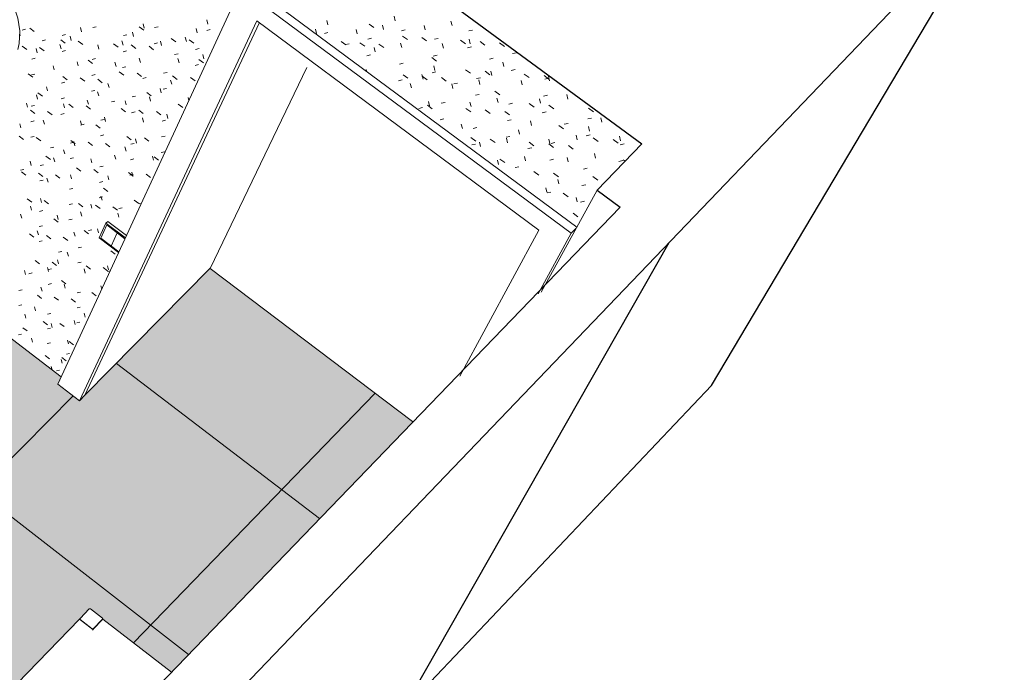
# Model space of a CAD drawing. Header units: centimetres. Extents: x -2274.6 to -2273.04, y 1316.35 to 1317.85.
# Tile 58 of 59: x -2273.38 to -2273.04, y 1317.1 to 1317.32. Entities that reach past the tile are written whole.
import ezdxf

# ---------------------------------------------------------------- set-up
doc = ezdxf.new("R2010")
doc.units = ezdxf.units.CM
for name, color, linetype, lineweight in [('Meble', 7, 'Continuous', 9), ('Oprawy oświetleniowe', 7, 'Continuous', 9), ('Osprzęt elektryczny', 7, 'Continuous', 9), ('Panel', 7, 'Continuous', 9), ('Rama_Szpros', 7, 'Continuous', 9), ('Stropy', 7, 'Continuous', 9), ('Wzór powierzchni', 7, 'Continuous', 9), ('Wzór powierzchni-1', 250, 'Continuous', 9), ('Wzór powierzchni-4', 10, 'Continuous', 9), ('Ściany', 7, 'Continuous', 9), ('Ściany-1', 250, 'Continuous', 25)]:
    doc.layers.add(name, color=color, linetype=linetype, lineweight=lineweight)
doc.layers.add('Wzór powierzchni-3', color=7, linetype='Continuous', lineweight=9, true_color=0xf1ebe7)

# ---------------------------------------------------------------- blocks, each defined once
blk = doc.blocks.new('FP_9-Aksono')
at = {"layer": 'Wzór powierzchni-3'}
h = blk.add_hatch(color=256, dxfattribs=at)
h.paths.add_polyline_path([(-2273.89378, 1316.58642), (-2273.89301, 1316.58725), (-2273.89341, 1316.58865), (-2273.89379, 1316.59034), (-2273.89417, 1316.5979), (-2273.89267, 1316.60572), (-2273.89053, 1316.6105), (-2273.88957, 1316.61266), (-2273.88815, 1316.61453), (-2273.88801, 1316.61524), (-2273.88502, 1316.62192), (-2273.88054, 1316.62772), (-2273.8748, 1316.63235), (-2273.86804, 1316.63559), (-2273.86468, 1316.63636), (-2273.86418, 1316.63682), (-2273.86409, 1316.63682), (-2273.86398, 1316.63701), (-2273.83077, 1316.67087), (-2273.8307, 1316.67089), (-2273.83064, 1316.67088), (-2273.83058, 1316.67089), (-2273.83059, 1316.67116), (-2273.82683, 1316.675), (-2273.82644, 1316.67501), (-2273.8222, 1316.67116), (-2273.82212, 1316.67095), (-2273.82212, 1316.67084), (-2273.82199, 1316.67092), (-2273.79547, 1316.64717), (-2273.78619, 1316.65674), (-2273.78457, 1316.66176), (-2273.78716, 1316.66272), (-2273.7949, 1316.66722), (-2273.80171, 1316.67294), (-2273.80736, 1316.67969), (-2273.80812, 1316.68103), (-2273.81007, 1316.68312), (-2273.81543, 1316.69106), (-2273.81937, 1316.69963), (-2273.8218, 1316.70861), (-2273.8219, 1316.70971), (-2273.82272, 1316.71004), (-2273.82299, 1316.71032), (-2273.82299, 1316.71041), (-2273.82218, 1316.71266), (-2273.82263, 1316.7181), (-2273.82192, 1316.72677), (-2273.81928, 1316.73668), (-2273.81548, 1316.7448), (-2273.81029, 1316.75212), (-2273.80386, 1316.75847), (-2273.79635, 1316.76366), (-2273.78798, 1316.76756), (-2273.77897, 1316.77008), (-2273.76956, 1316.77114), (-2273.75999, 1316.77072), (-2273.75053, 1316.76884), (-2273.74142, 1316.76553), (-2273.7329, 1316.76089), (-2273.72609, 1316.75569), (-2273.75617, 1316.79749), (-2273.75718, 1316.79932), (-2273.75788, 1316.80147), (-2273.75811, 1316.80316), (-2273.75788, 1316.80568), (-2273.75387, 1316.81708), (-2273.75364, 1316.81764), (-2273.75253, 1316.81923), (-2273.75153, 1316.82043), (-2273.74942, 1316.82197), (-2273.74333, 1316.82552), (-2273.74046, 1316.8334), (-2273.7398, 1316.83452), (-2273.73919, 1316.83533), (-2273.73805, 1316.83653), (-2273.73718, 1316.8373), (-2273.73515, 1316.83874), (-2273.7331, 1316.83994), (-2273.67568, 1316.87324), (-2273.66182, 1316.89553), (-2273.661, 1316.89664), (-2273.6603, 1316.89735), (-2273.65877, 1316.8988), (-2273.65747, 1316.89978), (-2273.65576, 1316.90094), (-2273.65406, 1316.90181), (-2273.65331, 1316.90212), (-2273.65216, 1316.90254), (-2273.64999, 1316.90295), (-2273.6488, 1316.90295), (-2273.64788, 1316.90289), (-2273.64596, 1316.90228), (-2273.64503, 1316.90196), (-2273.64342, 1316.90087), (-2273.64198, 1316.89929), (-2273.60224, 1316.84643), (-2273.57711, 1316.87235), (-2273.63716, 1316.92254), (-2273.6388, 1316.92161), (-2273.64178, 1316.9241), (-2273.64115, 1316.92587), (-2273.64437, 1316.92857), (-2273.60529, 1317.03809), (-2273.55202, 1317.09121), (-2273.45917, 1317.01676), (-2273.43427, 1317.04229), (-2273.43418, 1317.04219), (-2273.43421, 1317.04245), (-2273.43081, 1317.0459), (-2273.43075, 1317.04584), (-2273.43073, 1317.04584), (-2273.43075, 1317.04601), (-2273.39857, 1317.07898), (-2273.39851, 1317.07902), (-2273.39844, 1317.07907), (-2273.39836, 1317.07902), (-2273.39839, 1317.07925), (-2273.39503, 1317.08265), (-2273.39497, 1317.08259), (-2273.39495, 1317.0826), (-2273.39497, 1317.08276), (-2273.3632, 1317.11531), (-2273.36315, 1317.11535), (-2273.36308, 1317.11541), (-2273.36299, 1317.11535), (-2273.36302, 1317.11557), (-2273.35981, 1317.11887), (-2273.35945, 1317.11888), (-2273.35525, 1317.11557), (-2273.35517, 1317.11528), (-2273.35503, 1317.11533), (-2273.3313, 1317.0969), (-2273.2474, 1317.18387), (-2273.31785, 1317.23712), (-2273.36323, 1317.19114), (-2273.37073, 1317.19689), (-2273.36958, 1317.19938), (-2273.42652, 1317.24302), (-2273.42954, 1317.22014), (-2273.42979, 1317.21969), (-2273.43046, 1317.21684), (-2273.43283, 1317.21256), (-2273.43652, 1317.20888), (-2273.43951, 1317.20715), (-2273.44134, 1317.20614), (-2273.44669, 1317.2046), (-2273.4486, 1317.2043), (-2273.45307, 1317.20427), (-2273.45805, 1317.20506), (-2273.46003, 1317.2055), (-2273.46454, 1317.2074), (-2273.46954, 1317.2106), (-2273.47254, 1317.21336), (-2273.47395, 1317.215), (-2273.47497, 1317.21632), (-2273.47669, 1317.21945), (-2273.47749, 1317.22155), (-2273.47829, 1317.22418), (-2273.47861, 1317.22931), (-2273.47749, 1317.23421), (-2273.47501, 1317.23861), (-2273.47132, 1317.24224), (-2273.46853, 1317.24395), (-2273.46597, 1317.24517), (-2273.4652, 1317.24542), (-2273.46329, 1317.24602), (-2273.45236, 1317.26282), (-2273.45947, 1317.26828), (-2273.5197, 1317.20914), (-2273.52109, 1317.2054), (-2273.52576, 1317.20081), (-2273.52588, 1317.20089), (-2273.59895, 1317.12911), (-2273.59908, 1317.12922), (-2273.59929, 1317.12859), (-2273.60409, 1317.12387), (-2273.60544, 1317.12496), (-2273.97766, 1316.75949), (-2273.97808, 1316.75651), (-2273.98354, 1316.75115), (-2273.98375, 1316.75134), (-2273.98378, 1316.75112), (-2274.02063, 1316.71493), (-2274.01887, 1316.71315), (-2274.00429, 1316.72606), (-2273.89204, 1316.61292), (-2273.89742, 1316.59011), (-2273.89378, 1316.58642)])
h.paths.add_polyline_path([(-2273.89183, 1316.58841), (-2273.88698, 1316.59338), (-2273.88901, 1316.60045), (-2273.88935, 1316.60805), (-2273.88886, 1316.61067), (-2273.89135, 1316.60512), (-2273.89271, 1316.59775), (-2273.89234, 1316.59019), (-2273.89213, 1316.58948)])
h.paths.add_polyline_path([(-2273.82614, 1316.66691), (-2273.826, 1316.66699), (-2273.82628, 1316.66695), (-2273.82614, 1316.66691)])
h.paths.add_polyline_path([(-2273.42631, 1317.04227), (-2273.4263, 1317.04234), (-2273.42631, 1317.04228), (-2273.42631, 1317.04227)])
h.paths.add_polyline_path([(-2273.39054, 1317.07907), (-2273.39052, 1317.07913), (-2273.39054, 1317.07907)])
h.paths.add_polyline_path([(-2273.35859, 1317.11193), (-2273.35858, 1317.11199), (-2273.3586, 1317.11193)])
h.paths.add_polyline_path([(-2273.45205, 1317.20536), (-2273.44705, 1317.20566), (-2273.44187, 1317.20715), (-2273.43739, 1317.20976), (-2273.43717, 1317.20994), (-2273.43389, 1317.21321), (-2273.43156, 1317.21742), (-2273.43054, 1317.2221), (-2273.43095, 1317.22717), (-2273.43256, 1317.23176), (-2273.43551, 1317.23621), (-2273.43946, 1317.23998), (-2273.4444, 1317.24295), (-2273.44486, 1317.24316), (-2273.44976, 1317.24491), (-2273.45076, 1317.24507), (-2273.45133, 1317.24516), (-2273.46817, 1317.21093), (-2273.46361, 1317.20817), (-2273.46328, 1317.208), (-2273.45821, 1317.20618), (-2273.45794, 1317.20612), (-2273.45336, 1317.20544), (-2273.45257, 1317.20539)])
h.paths.add_polyline_path([(-2273.46916, 1317.21175), (-2273.45265, 1317.24535), (-2273.45529, 1317.2457), (-2273.45567, 1317.24573), (-2273.46084, 1317.24542), (-2273.46621, 1317.24382), (-2273.46624, 1317.24381), (-2273.47045, 1317.24137), (-2273.47073, 1317.24114), (-2273.47404, 1317.23782), (-2273.47632, 1317.23378), (-2273.47738, 1317.22912), (-2273.47704, 1317.22414), (-2273.47543, 1317.21945), (-2273.47254, 1317.215), (-2273.46917, 1317.21176)])
h.paths.add_polyline_path([(-2273.42982, 1317.2275), (-2273.42769, 1317.24391), (-2273.4453, 1317.25741), (-2273.4508, 1317.24623), (-2273.44821, 1317.24557), (-2273.4462, 1317.245), (-2273.44235, 1317.24316), (-2273.43863, 1317.24067), (-2273.4345, 1317.23673), (-2273.43215, 1317.23344), (-2273.43132, 1317.23176), (-2273.42986, 1317.22761)])
h.paths.add_polyline_path([(-2273.46156, 1317.2464), (-2273.4606, 1317.2465), (-2273.45536, 1317.2468), (-2273.45208, 1317.24651), (-2273.44633, 1317.25821), (-2273.45136, 1317.26206), (-2273.46153, 1317.24644)])
blk = doc.blocks.new('FP_20-Aksono')
at = {"layer": 'Wzór powierzchni-4'}
for p, q in [((-2273.25356, 1317.32309), (-2273.25394, 1317.32464)), ((-2273.38046, 1317.32045), (-2273.37891, 1317.31929)), ((-2273.3625, 1317.31921), (-2273.3629, 1317.32069)), ((-2273.35739, 1317.32102), (-2273.35857, 1317.32071)), ((-2273.34245, 1317.32093), (-2273.34087, 1317.31975)), ((-2273.34076, 1317.32055), (-2273.34115, 1317.32204)), ((-2273.33594, 1317.32098), (-2273.33714, 1317.32068)), ((-2273.32237, 1317.31892), (-2273.32275, 1317.32042)), ((-2273.3186, 1317.32192), (-2273.31899, 1317.32343)), ((-2273.27695, 1317.32167), (-2273.27732, 1317.3232)), ((-2273.26266, 1317.32193), (-2273.26101, 1317.32071)), ((-2273.2576, 1317.32), (-2273.25797, 1317.32154)), ((-2273.24319, 1317.3199), (-2273.24356, 1317.32145)), ((-2273.23386, 1317.32141), (-2273.23422, 1317.32297)), ((-2273.38396, 1317.31834), (-2273.38398, 1317.31843)), ((-2273.38384, 1317.31789), (-2273.38396, 1317.31834)), ((-2273.38196, 1317.32013), (-2273.38311, 1317.31983)), ((-2273.36803, 1317.31826), (-2273.36919, 1317.31796)), ((-2273.36608, 1317.31627), (-2273.36648, 1317.31774)), ((-2273.34679, 1317.3182), (-2273.34797, 1317.3179)), ((-2273.34443, 1317.31758), (-2273.34482, 1317.31907)), ((-2273.33142, 1317.31689), (-2273.32982, 1317.3157)), ((-2273.32611, 1317.31593), (-2273.32649, 1317.31742)), ((-2273.3178, 1317.32001), (-2273.31902, 1317.3197)), ((-2273.28088, 1317.31861), (-2273.28126, 1317.32014)), ((-2273.27693, 1317.31898), (-2273.27819, 1317.31867)), ((-2273.26674, 1317.31851), (-2273.26711, 1317.32005)), ((-2273.26182, 1317.31702), (-2273.2631, 1317.3167)), ((-2273.25012, 1317.31989), (-2273.25141, 1317.31957)), ((-2273.25101, 1317.31776), (-2273.24934, 1317.31653)), ((-2273.24434, 1317.31729), (-2273.24267, 1317.31606)), ((-2273.23867, 1317.31695), (-2273.23997, 1317.31663)), ((-2273.22672, 1317.31984), (-2273.22804, 1317.31952)), ((-2273.38308, 1317.31429), (-2273.38153, 1317.31312)), ((-2273.37791, 1317.31195), (-2273.37831, 1317.31341)), ((-2273.37708, 1317.31384), (-2273.37552, 1317.31267)), ((-2273.37506, 1317.31644), (-2273.37621, 1317.31614)), ((-2273.36964, 1317.31334), (-2273.37004, 1317.31481)), ((-2273.36971, 1317.31647), (-2273.36815, 1317.3153)), ((-2273.36364, 1317.31602), (-2273.36207, 1317.31485)), ((-2273.35651, 1317.31321), (-2273.35691, 1317.31469)), ((-2273.3514, 1317.31512), (-2273.34983, 1317.31394)), ((-2273.34808, 1317.31462), (-2273.34847, 1317.3161)), ((-2273.34525, 1317.31466), (-2273.34367, 1317.31348)), ((-2273.33906, 1317.31421), (-2273.33747, 1317.31302)), ((-2273.33611, 1317.31537), (-2273.3373, 1317.31507)), ((-2273.33471, 1317.3145), (-2273.3351, 1317.31599)), ((-2273.32515, 1317.31643), (-2273.32356, 1317.31524)), ((-2273.32169, 1317.31344), (-2273.3229, 1317.31314)), ((-2273.27239, 1317.31593), (-2273.27074, 1317.31471)), ((-2273.26956, 1317.31512), (-2273.27083, 1317.31481)), ((-2273.26583, 1317.31546), (-2273.26418, 1317.31424)), ((-2273.26049, 1317.31228), (-2273.26086, 1317.31381)), ((-2273.25924, 1317.31499), (-2273.25759, 1317.31376)), ((-2273.25132, 1317.31374), (-2273.25169, 1317.31528)), ((-2273.23687, 1317.31361), (-2273.23723, 1317.31516)), ((-2273.23089, 1317.31635), (-2273.22921, 1317.31511)), ((-2273.22714, 1317.31399), (-2273.22846, 1317.31367)), ((-2273.22751, 1317.31509), (-2273.22787, 1317.31664)), ((-2273.22412, 1317.31587), (-2273.22244, 1317.31463)), ((-2273.21732, 1317.3154), (-2273.21563, 1317.31415)), ((-2273.37863, 1317.31004), (-2273.37978, 1317.30975)), ((-2273.36813, 1317.31274), (-2273.36929, 1317.31244)), ((-2273.34693, 1317.31263), (-2273.34811, 1317.31233)), ((-2273.34206, 1317.3086), (-2273.34245, 1317.31007)), ((-2273.32901, 1317.31161), (-2273.33021, 1317.31131)), ((-2273.32002, 1317.30984), (-2273.32041, 1317.31134)), ((-2273.26216, 1317.31126), (-2273.26344, 1317.31095)), ((-2273.24091, 1317.31031), (-2273.23924, 1317.30908)), ((-2273.23906, 1317.31113), (-2273.24036, 1317.31082)), ((-2273.21955, 1317.31005), (-2273.22088, 1317.30974)), ((-2273.21149, 1317.31196), (-2273.21282, 1317.31165)), ((-2273.37198, 1317.306), (-2273.37237, 1317.30746)), ((-2273.36368, 1317.30737), (-2273.36408, 1317.30884)), ((-2273.36025, 1317.30938), (-2273.35869, 1317.30821)), ((-2273.35764, 1317.30992), (-2273.35881, 1317.30962)), ((-2273.35052, 1317.30721), (-2273.35091, 1317.30868)), ((-2273.34708, 1317.30708), (-2273.34826, 1317.30679)), ((-2273.32865, 1317.30844), (-2273.32904, 1317.30993)), ((-2273.32189, 1317.30783), (-2273.3231, 1317.30753)), ((-2273.32175, 1317.30968), (-2273.32016, 1317.30849)), ((-2273.25084, 1317.30831), (-2273.25213, 1317.308)), ((-2273.23985, 1317.30586), (-2273.24022, 1317.3074)), ((-2273.21588, 1317.30714), (-2273.21624, 1317.30869)), ((-2273.38101, 1317.30465), (-2273.37947, 1317.30349)), ((-2273.37871, 1317.30458), (-2273.37985, 1317.30429)), ((-2273.369, 1317.3037), (-2273.36745, 1317.30253)), ((-2273.36295, 1317.30322), (-2273.3614, 1317.30205)), ((-2273.35776, 1317.3044), (-2273.35893, 1317.30411)), ((-2273.3494, 1317.30535), (-2273.34783, 1317.30417)), ((-2273.34325, 1317.30487), (-2273.34167, 1317.30369)), ((-2273.34005, 1317.30333), (-2273.34124, 1317.30304)), ((-2273.33283, 1317.30512), (-2273.33402, 1317.30483)), ((-2273.33087, 1317.30391), (-2273.32928, 1317.30272)), ((-2273.32463, 1317.30343), (-2273.32304, 1317.30224)), ((-2273.26358, 1317.30556), (-2273.26372, 1317.30614)), ((-2273.25081, 1317.30435), (-2273.24916, 1317.30312)), ((-2273.24392, 1317.30282), (-2273.24429, 1317.30436)), ((-2273.24417, 1317.30385), (-2273.24251, 1317.30262)), ((-2273.23945, 1317.30534), (-2273.24074, 1317.30503)), ((-2273.2375, 1317.30335), (-2273.23583, 1317.30212)), ((-2273.22913, 1317.30608), (-2273.22746, 1317.30485)), ((-2273.22398, 1317.30329), (-2273.2253, 1317.30298)), ((-2273.22238, 1317.30558), (-2273.2207, 1317.30434)), ((-2273.22006, 1317.30406), (-2273.22042, 1317.30561)), ((-2273.21194, 1317.30611), (-2273.21327, 1317.3058)), ((-2273.20876, 1317.30458), (-2273.20707, 1317.30333)), ((-2273.20191, 1317.30407), (-2273.20021, 1317.30282)), ((-2273.19998, 1317.30224), (-2273.20034, 1317.3038)), ((-2273.3743, 1317.29872), (-2273.37469, 1317.30017)), ((-2273.36833, 1317.30175), (-2273.36948, 1317.30146)), ((-2273.35688, 1317.30274), (-2273.35531, 1317.30157)), ((-2273.35294, 1317.29985), (-2273.35333, 1317.30132)), ((-2273.33118, 1317.30101), (-2273.33157, 1317.30249)), ((-2273.2512, 1317.30256), (-2273.25249, 1317.30225)), ((-2273.24797, 1317.2998), (-2273.24834, 1317.30133)), ((-2273.23355, 1317.29959), (-2273.23392, 1317.30112)), ((-2273.23194, 1317.30143), (-2273.23324, 1317.30112)), ((-2273.22421, 1317.301), (-2273.22457, 1317.30255)), ((-2273.20951, 1317.3008), (-2273.20987, 1317.30235)), ((-2273.20024, 1317.30309), (-2273.20158, 1317.30278)), ((-2273.3778, 1317.29587), (-2273.3782, 1317.29731)), ((-2273.37765, 1317.29809), (-2273.37611, 1317.29693)), ((-2273.36843, 1317.2963), (-2273.36958, 1317.29601)), ((-2273.35788, 1317.29891), (-2273.35905, 1317.29862)), ((-2273.35653, 1317.29697), (-2273.35692, 1317.29843)), ((-2273.34379, 1317.29693), (-2273.34497, 1317.29664)), ((-2273.33987, 1317.29821), (-2273.3383, 1317.29703)), ((-2273.33852, 1317.2952), (-2273.33891, 1317.29667)), ((-2273.33486, 1317.2981), (-2273.33525, 1317.29957)), ((-2273.333, 1317.29957), (-2273.33419, 1317.29928)), ((-2273.32526, 1317.29542), (-2273.32553, 1317.29645)), ((-2273.25156, 1317.29683), (-2273.25174, 1317.29679)), ((-2273.22441, 1317.2975), (-2273.22572, 1317.29719)), ((-2273.21896, 1317.29858), (-2273.21728, 1317.29735)), ((-2273.20072, 1317.29725), (-2273.20206, 1317.29694)), ((-2273.19358, 1317.29587), (-2273.19393, 1317.29742)), ((-2273.38129, 1317.29303), (-2273.38168, 1317.29447)), ((-2273.37886, 1317.29371), (-2273.38, 1317.29343)), ((-2273.36839, 1317.29279), (-2273.36878, 1317.29424)), ((-2273.36697, 1317.29407), (-2273.36542, 1317.29291)), ((-2273.36093, 1317.29357), (-2273.35938, 1317.2924)), ((-2273.36011, 1317.2941), (-2273.3605, 1317.29556)), ((-2273.35092, 1317.29518), (-2273.35209, 1317.29489)), ((-2273.34697, 1317.29387), (-2273.34736, 1317.29533)), ((-2273.32891, 1317.29413), (-2273.32732, 1317.29294)), ((-2273.24413, 1317.29293), (-2273.24542, 1317.29263)), ((-2273.24239, 1317.29372), (-2273.24073, 1317.29249)), ((-2273.24171, 1317.29355), (-2273.24207, 1317.29508)), ((-2273.23629, 1317.29475), (-2273.23758, 1317.29445)), ((-2273.22725, 1317.29331), (-2273.22761, 1317.29484)), ((-2273.21788, 1317.2947), (-2273.21824, 1317.29624)), ((-2273.21284, 1317.29447), (-2273.21417, 1317.29417)), ((-2273.20706, 1317.2943), (-2273.20537, 1317.29306)), ((-2273.20314, 1317.29446), (-2273.2035, 1317.29601)), ((-2273.20022, 1317.29377), (-2273.19852, 1317.29252)), ((-2273.38026, 1317.29204), (-2273.37872, 1317.29088)), ((-2273.37429, 1317.29154), (-2273.37275, 1317.29038)), ((-2273.36853, 1317.29086), (-2273.36968, 1317.29058)), ((-2273.35416, 1317.28815), (-2273.35455, 1317.2896)), ((-2273.34877, 1317.29257), (-2273.34721, 1317.2914)), ((-2273.34394, 1317.29143), (-2273.34512, 1317.29115)), ((-2273.34265, 1317.29206), (-2273.34108, 1317.29089)), ((-2273.3365, 1317.29156), (-2273.33493, 1317.29038)), ((-2273.33252, 1317.28919), (-2273.33291, 1317.29065)), ((-2273.22904, 1317.29266), (-2273.22737, 1317.29143)), ((-2273.22232, 1317.29213), (-2273.22064, 1317.2909)), ((-2273.21556, 1317.2916), (-2273.21388, 1317.29036)), ((-2273.20119, 1317.29143), (-2273.20253, 1317.29112)), ((-2273.18643, 1317.2927), (-2273.18473, 1317.29144)), ((-2273.38355, 1317.28585), (-2273.38395, 1317.28729)), ((-2273.37894, 1317.28831), (-2273.38007, 1317.28803)), ((-2273.37541, 1317.28713), (-2273.3758, 1317.28857)), ((-2273.36247, 1317.28686), (-2273.36286, 1317.28831)), ((-2273.36164, 1317.28715), (-2273.36279, 1317.28687)), ((-2273.35757, 1317.287), (-2273.35602, 1317.28583)), ((-2273.3546, 1317.28885), (-2273.35576, 1317.28857)), ((-2273.34099, 1317.28788), (-2273.34138, 1317.28934)), ((-2273.33335, 1317.28854), (-2273.33454, 1317.28825)), ((-2273.23668, 1317.28902), (-2273.23797, 1317.28872)), ((-2273.23026, 1317.28567), (-2273.23062, 1317.2872)), ((-2273.21329, 1317.28869), (-2273.21461, 1317.28839)), ((-2273.20628, 1317.28674), (-2273.20663, 1317.28828)), ((-2273.19681, 1317.28675), (-2273.19512, 1317.2855)), ((-2273.19355, 1317.28745), (-2273.19489, 1317.28715)), ((-2273.18537, 1317.28928), (-2273.18672, 1317.28897)), ((-2273.18611, 1317.28479), (-2273.18646, 1317.28634)), ((-2273.18182, 1317.28783), (-2273.18216, 1317.28939)), ((-2273.38414, 1317.28305), (-2273.38261, 1317.2819)), ((-2273.37901, 1317.28293), (-2273.38015, 1317.28266)), ((-2273.35472, 1317.28342), (-2273.35589, 1317.28314)), ((-2273.34679, 1317.28293), (-2273.34523, 1317.28176)), ((-2273.33352, 1317.28306), (-2273.33471, 1317.28278)), ((-2273.22524, 1317.28599), (-2273.22655, 1317.28569)), ((-2273.21373, 1317.28294), (-2273.21505, 1317.28264)), ((-2273.21047, 1317.28373), (-2273.21082, 1317.28526)), ((-2273.19038, 1317.28176), (-2273.19073, 1317.28331)), ((-2273.18588, 1317.28346), (-2273.18723, 1317.28316)), ((-2273.17539, 1317.28144), (-2273.17574, 1317.283)), ((-2273.37821, 1317.28253), (-2273.37668, 1317.28137)), ((-2273.37219, 1317.27923), (-2273.37333, 1317.27896)), ((-2273.36524, 1317.2809), (-2273.36639, 1317.28062)), ((-2273.36627, 1317.28149), (-2273.36473, 1317.28033)), ((-2273.36482, 1317.27967), (-2273.36521, 1317.28111)), ((-2273.36026, 1317.28096), (-2273.35872, 1317.2798)), ((-2273.35422, 1317.28044), (-2273.35267, 1317.27927)), ((-2273.34705, 1317.2778), (-2273.34743, 1317.27925)), ((-2273.34424, 1317.28052), (-2273.34542, 1317.28024)), ((-2273.34344, 1317.28062), (-2273.34383, 1317.28208)), ((-2273.34068, 1317.2824), (-2273.33911, 1317.28123)), ((-2273.2273, 1317.28254), (-2273.22564, 1317.28131)), ((-2273.22566, 1317.28027), (-2273.22697, 1317.27998)), ((-2273.22398, 1317.27941), (-2273.22434, 1317.28093)), ((-2273.22059, 1317.28199), (-2273.21892, 1317.28076)), ((-2273.21463, 1317.28073), (-2273.21499, 1317.28227)), ((-2273.20707, 1317.28088), (-2273.20539, 1317.27963)), ((-2273.19993, 1317.28041), (-2273.20028, 1317.28195)), ((-2273.20026, 1317.28031), (-2273.19857, 1317.27907)), ((-2273.1981, 1317.28076), (-2273.19943, 1317.28046)), ((-2273.19342, 1317.27975), (-2273.19173, 1317.2785)), ((-2273.18479, 1317.28241), (-2273.18308, 1317.28115)), ((-2273.17786, 1317.28184), (-2273.17615, 1317.28059)), ((-2273.17406, 1317.28035), (-2273.17542, 1317.28005)), ((-2273.37487, 1317.27604), (-2273.37334, 1317.27488)), ((-2273.36834, 1317.27687), (-2273.36873, 1317.27831)), ((-2273.35063, 1317.27499), (-2273.35102, 1317.27643)), ((-2273.33749, 1317.27465), (-2273.33787, 1317.2761)), ((-2273.33733, 1317.27581), (-2273.33576, 1317.27463)), ((-2273.3337, 1317.2776), (-2273.33488, 1317.27732)), ((-2273.20832, 1317.27444), (-2273.20867, 1317.27597)), ((-2273.20617, 1317.27898), (-2273.20749, 1317.27868)), ((-2273.184, 1317.27541), (-2273.18435, 1317.27695)), ((-2273.37997, 1317.27287), (-2273.38036, 1317.2743)), ((-2273.37573, 1317.27306), (-2273.37686, 1317.27279)), ((-2273.37184, 1317.27409), (-2273.37223, 1317.27552)), ((-2273.36535, 1317.27552), (-2273.36649, 1317.27525)), ((-2273.35893, 1317.27375), (-2273.35931, 1317.27519)), ((-2273.35498, 1317.27261), (-2273.35614, 1317.27234)), ((-2273.34439, 1317.27509), (-2273.34556, 1317.27482)), ((-2273.21769, 1317.27314), (-2273.21805, 1317.27466)), ((-2273.2172, 1317.27507), (-2273.21554, 1317.27384)), ((-2273.21063, 1317.27237), (-2273.21195, 1317.27209)), ((-2273.19858, 1317.275), (-2273.19991, 1317.27471)), ((-2273.19357, 1317.27409), (-2273.19392, 1317.27562)), ((-2273.17459, 1317.27454), (-2273.17595, 1317.27425)), ((-2273.17446, 1317.27481), (-2273.17376, 1317.27429)), ((-2273.38259, 1317.27143), (-2273.38372, 1317.27117)), ((-2273.38338, 1317.27066), (-2273.38186, 1317.2695)), ((-2273.37748, 1317.27011), (-2273.37595, 1317.26896)), ((-2273.37154, 1317.26957), (-2273.37001, 1317.26841)), ((-2273.36597, 1317.2682), (-2273.36636, 1317.26963)), ((-2273.36426, 1317.27199), (-2273.36272, 1317.27083)), ((-2273.35826, 1317.27144), (-2273.35672, 1317.27028)), ((-2273.35303, 1317.26784), (-2273.35341, 1317.26927)), ((-2273.34618, 1317.27034), (-2273.34463, 1317.26917)), ((-2273.34454, 1317.26969), (-2273.34571, 1317.26942)), ((-2273.34471, 1317.26904), (-2273.34509, 1317.27049)), ((-2273.3401, 1317.26979), (-2273.33854, 1317.26861)), ((-2273.20539, 1317.27074), (-2273.20371, 1317.2695)), ((-2273.19859, 1317.27016), (-2273.19691, 1317.26891)), ((-2273.18689, 1317.27189), (-2273.18824, 1317.2716)), ((-2273.1849, 1317.26898), (-2273.18321, 1317.26773)), ((-2273.37581, 1317.26774), (-2273.37694, 1317.26747)), ((-2273.37413, 1317.26701), (-2273.37452, 1317.26843)), ((-2273.3551, 1317.26725), (-2273.35626, 1317.26698)), ((-2273.19674, 1317.26647), (-2273.19709, 1317.268)), ((-2273.1874, 1317.26615), (-2273.18874, 1317.26586)), ((-2273.36555, 1317.26483), (-2273.3667, 1317.26456)), ((-2273.3554, 1317.26074), (-2273.35579, 1317.26217)), ((-2273.35493, 1317.26494), (-2273.35339, 1317.26377)), ((-2273.20094, 1317.26353), (-2273.20129, 1317.26505)), ((-2273.19953, 1317.26357), (-2273.20086, 1317.26329)), ((-2273.19521, 1317.26322), (-2273.19353, 1317.26198)), ((-2273.38134, 1317.26129), (-2273.37983, 1317.26014)), ((-2273.37985, 1317.25727), (-2273.38024, 1317.25868)), ((-2273.37641, 1317.25998), (-2273.3768, 1317.26139)), ((-2273.37545, 1317.26073), (-2273.37393, 1317.25957)), ((-2273.36566, 1317.25952), (-2273.3668, 1317.25926)), ((-2273.36358, 1317.25959), (-2273.36205, 1317.25843)), ((-2273.35893, 1317.258), (-2273.35932, 1317.25942)), ((-2273.35761, 1317.25902), (-2273.35607, 1317.25786)), ((-2273.35523, 1317.2619), (-2273.35638, 1317.26164)), ((-2273.34421, 1317.26083), (-2273.34266, 1317.25966)), ((-2273.34177, 1317.25965), (-2273.34247, 1317.25949)), ((-2273.19041, 1317.26017), (-2273.19075, 1317.26169)), ((-2273.1879, 1317.26043), (-2273.18924, 1317.26015)), ((-2273.38328, 1317.25457), (-2273.38367, 1317.25597)), ((-2273.37597, 1317.25716), (-2273.3771, 1317.2569)), ((-2273.37059, 1317.25413), (-2273.37098, 1317.25554)), ((-2273.36244, 1317.25527), (-2273.36283, 1317.25669)), ((-2273.35161, 1317.25844), (-2273.35007, 1317.25728)), ((-2273.34952, 1317.25484), (-2273.34991, 1317.25626)), ((-2273.34836, 1317.25816), (-2273.34951, 1317.2579)), ((-2273.19184, 1317.2563), (-2273.19016, 1317.25505)), ((-2273.37606, 1317.2519), (-2273.37718, 1317.25164)), ((-2273.37214, 1317.25431), (-2273.37062, 1317.25315)), ((-2273.36576, 1317.25423), (-2273.3669, 1317.25397)), ((-2273.3806, 1317.24908), (-2273.37909, 1317.24793)), ((-2273.37749, 1317.24874), (-2273.37788, 1317.25015)), ((-2273.37473, 1317.24849), (-2273.37322, 1317.24734)), ((-2273.36476, 1317.24828), (-2273.36515, 1317.24969)), ((-2273.36159, 1317.25022), (-2273.36007, 1317.24906)), ((-2273.35895, 1317.2505), (-2273.3601, 1317.25024)), ((-2273.35659, 1317.2494), (-2273.35698, 1317.25081)), ((-2273.35563, 1317.24962), (-2273.35552, 1317.24954)), ((-2273.37614, 1317.24666), (-2273.37726, 1317.24641)), ((-2273.36884, 1317.2479), (-2273.36732, 1317.24674)), ((-2273.36939, 1317.24295), (-2273.37052, 1317.2427)), ((-2273.36707, 1317.24134), (-2273.36746, 1317.24274)), ((-2273.36252, 1317.24447), (-2273.36366, 1317.24422)), ((-2273.35233, 1317.24319), (-2273.3508, 1317.24202)), ((-2273.37859, 1317.23984), (-2273.37708, 1317.23869)), ((-2273.37273, 1317.23923), (-2273.37122, 1317.23808)), ((-2273.37053, 1317.23868), (-2273.37091, 1317.24008)), ((-2273.36263, 1317.23923), (-2273.36377, 1317.23898)), ((-2273.38197, 1317.23498), (-2273.38236, 1317.23637)), ((-2273.37969, 1317.23551), (-2273.3808, 1317.23527)), ((-2273.37397, 1317.23603), (-2273.37435, 1317.23743)), ((-2273.3729, 1317.23699), (-2273.37402, 1317.23675)), ((-2273.36126, 1317.2355), (-2273.36165, 1317.23691)), ((-2273.36093, 1317.238), (-2273.35941, 1317.23684)), ((-2273.35499, 1317.23738), (-2273.35347, 1317.23622)), ((-2273.35259, 1317.2362), (-2273.35353, 1317.236)), ((-2273.35311, 1317.23657), (-2273.35349, 1317.23798)), ((-2273.37299, 1317.23181), (-2273.37411, 1317.23157)), ((-2273.36944, 1317.23287), (-2273.36793, 1317.23172)), ((-2273.36819, 1317.23023), (-2273.36858, 1317.23162)), ((-2273.38313, 1317.22962), (-2273.38424, 1317.22938)), ((-2273.37622, 1317.2292), (-2273.3766, 1317.23058)), ((-2273.36285, 1317.22882), (-2273.36398, 1317.22858)), ((-2273.35896, 1317.22875), (-2273.35745, 1317.22759)), ((-2273.35551, 1317.22987), (-2273.35584, 1317.23107)), ((-2273.38319, 1317.22449), (-2273.3843, 1317.22425)), ((-2273.37786, 1317.2278), (-2273.37636, 1317.22665)), ((-2273.37203, 1317.22717), (-2273.37052, 1317.22602)), ((-2273.36617, 1317.22653), (-2273.36466, 1317.22538)), ((-2273.38184, 1317.21983), (-2273.38223, 1317.2212)), ((-2273.37846, 1317.22241), (-2273.37884, 1317.22379)), ((-2273.37316, 1317.2215), (-2273.37428, 1317.22127)), ((-2273.36296, 1317.22365), (-2273.36408, 1317.22341)), ((-2273.36126, 1317.22021), (-2273.36164, 1317.2216)), ((-2273.37587, 1317.21868), (-2273.37437, 1317.21753)), ((-2273.37272, 1317.21664), (-2273.37311, 1317.21802)), ((-2273.37005, 1317.21802), (-2273.36854, 1317.21688)), ((-2273.36471, 1317.21762), (-2273.36509, 1317.219)), ((-2273.36306, 1317.21849), (-2273.36419, 1317.21826)), ((-2273.38332, 1317.21429), (-2273.38443, 1317.21406)), ((-2273.38293, 1317.21652), (-2273.38144, 1317.21538)), ((-2273.37325, 1317.21638), (-2273.37436, 1317.21615)), ((-2273.37951, 1317.21152), (-2273.3799, 1317.21289)), ((-2273.37333, 1317.21128), (-2273.37444, 1317.21105)), ((-2273.36699, 1317.21087), (-2273.36737, 1317.21224)), ((-2273.36679, 1317.21173), (-2273.36529, 1317.21059)), ((-2273.36667, 1317.20756), (-2273.36778, 1317.20734)), ((-2273.37516, 1317.20681), (-2273.37367, 1317.20567)), ((-2273.36925, 1317.20416), (-2273.36963, 1317.20553)), ((-2273.36936, 1317.20614), (-2273.36786, 1317.20499)), ((-2273.37268, 1317.20175), (-2273.37303, 1317.203)), ((-2273.37014, 1317.20181), (-2273.37125, 1317.20158))]:
    blk.add_line(p, q, dxfattribs=at)
blk = doc.blocks.new('FP_37-Aksono')
at = {"layer": 'Wzór powierzchni'}
for p, q in [((-2273.32532, 1317.1031), (-2273.45648, 1317.20476)), ((-2273.27984, 1317.15024), (-2273.35041, 1317.20414)), ((-2273.34446, 1317.1071), (-2273.26049, 1317.19377)), ((-2273.50392, 1317.05264), (-2273.36545, 1317.19284))]:
    blk.add_line(p, q, dxfattribs=at)

msp = doc.modelspace()

# ---------------------------------------------------------------- linework, layer by layer
at = {"layer": 'Meble'}
for p, q in [((-2273.35981, 1317.11887), (-2273.36302, 1317.11557)), ((-2273.35526, 1317.11562), (-2273.35945, 1317.11888)), ((-2273.39161, 1317.08616), (-2273.36323, 1317.11531)), ((-2273.36323, 1317.11531), (-2273.36322, 1317.11531)), ((-2273.3632, 1317.11531), (-2273.3586, 1317.11173)), ((-2273.36316, 1317.11532), (-2273.36306, 1317.11552)), ((-2273.36298, 1317.11525), (-2273.35878, 1317.11199)), ((-2273.35863, 1317.11173), (-2273.3551, 1317.11536)), ((-2273.35842, 1317.11199), (-2273.35521, 1317.1153)), ((-2273.35517, 1317.11535), (-2273.35531, 1317.11507)), ((-2273.3551, 1317.11536), (-2273.35509, 1317.11536)), ((-2273.35507, 1317.11536), (-2273.3313, 1317.0969))]:
    msp.add_line(p, q, dxfattribs=at)
for points in [[(-2273.35945, 1317.11888, 0), (-2273.35951, 1317.11891, 0), (-2273.35957, 1317.11893, 0), (-2273.35964, 1317.11894, 0), (-2273.3597, 1317.11893, 0), (-2273.35976, 1317.11891, 0), (-2273.35981, 1317.11887, 0)], [(-2273.3632, 1317.11531, 0), (-2273.36318, 1317.11528, 0), (-2273.36317, 1317.11524, 0), (-2273.36315, 1317.11517, 0), (-2273.36313, 1317.11509, 0)], [(-2273.36302, 1317.11557, 0), (-2273.36306, 1317.11553, 0), (-2273.36308, 1317.11547, 0), (-2273.36308, 1317.11541, 0), (-2273.36306, 1317.11535, 0), (-2273.36302, 1317.1153, 0), (-2273.36298, 1317.11525, 0)], [(-2273.35521, 1317.1153, 0), (-2273.35517, 1317.11535, 0), (-2273.35516, 1317.1154, 0), (-2273.35516, 1317.11546, 0), (-2273.35517, 1317.11552, 0), (-2273.35521, 1317.11557, 0), (-2273.35526, 1317.11562, 0)], [(-2273.35507, 1317.11536, 0), (-2273.35505, 1317.11533, 0), (-2273.35503, 1317.11528, 0), (-2273.35502, 1317.11522, 0), (-2273.355, 1317.11514, 0)], [(-2273.35878, 1317.11199, 0), (-2273.35872, 1317.11196, 0), (-2273.35866, 1317.11193, 0), (-2273.35859, 1317.11193, 0), (-2273.35853, 1317.11193, 0), (-2273.35847, 1317.11196, 0), (-2273.35842, 1317.11199, 0)], [(-2273.3586, 1317.11173, 0), (-2273.35858, 1317.1117, 0), (-2273.35856, 1317.11166, 0), (-2273.35854, 1317.11159, 0), (-2273.35853, 1317.11151, 0)]]:
    msp.add_polyline3d(points, dxfattribs=at)
at = {"layer": 'Oprawy oświetleniowe'}
msp.add_polyline3d([(-2273.39596, 1317.34039, 0), (-2273.39189, 1317.33681, 0), (-2273.38859, 1317.33278, 0), (-2273.38615, 1317.32847, 0), (-2273.3846, 1317.32402, 0), (-2273.38394, 1317.31957, 0), (-2273.38417, 1317.31523, 0), (-2273.3846, 1317.31314, 0)], dxfattribs=at)
at = {"layer": 'Osprzęt elektryczny'}
for p, q in [((-2273.35404, 1317.25278), (-2273.35637, 1317.24767)), ((-2273.35373, 1317.25217), (-2273.35581, 1317.24761)), ((-2273.35342, 1317.2534), (-2273.35404, 1317.25278)), ((-2273.3473, 1317.24767), (-2273.35404, 1317.25278)), ((-2273.34742, 1317.2474), (-2273.35373, 1317.25217)), ((-2273.35342, 1317.2534), (-2273.34692, 1317.24849)), ((-2273.35219, 1317.24487), (-2273.3501, 1317.24943)), ((-2273.35637, 1317.24767), (-2273.34965, 1317.24257)), ((-2273.35581, 1317.24761), (-2273.34952, 1317.24285))]:
    msp.add_line(p, q, dxfattribs=at)
at = {"layer": 'Panel'}
for p, q in [((-2273.28431, 1317.30682), (-2273.31785, 1317.23712)), ((-2273.31785, 1317.23712), (-2273.24759, 1317.18401))]:
    msp.add_line(p, q, dxfattribs=at)
at = {"layer": 'Rama_Szpros'}
for p, q in [((-2273.30727, 1317.33441), (-2273.37073, 1317.19689)), ((-2273.19244, 1317.24928), (-2273.30727, 1317.33441)), ((-2273.30525, 1317.33643), (-2273.19051, 1317.25143)), ((-2273.30525, 1317.33643), (-2273.19051, 1317.25143)), ((-2273.36323, 1317.19114), (-2273.30159, 1317.32302)), ((-2273.30088, 1317.32223), (-2273.36134, 1317.19306)), ((-2273.30159, 1317.32302), (-2273.20367, 1317.25034)), ((-2273.20367, 1317.25034), (-2273.23115, 1317.19971)), ((-2273.20397, 1317.22831), (-2273.19244, 1317.24928)), ((-2273.19244, 1317.24928), (-2273.19069, 1317.2511)), ((-2273.37073, 1317.19689), (-2273.36323, 1317.19114)), ((-2273.36134, 1317.19306), (-2273.36323, 1317.19114))]:
    msp.add_line(p, q, dxfattribs=at)
at = {"layer": 'Stropy'}
msp.add_line((-2273.36962, 1317.19941), (-2273.4268, 1317.24323), dxfattribs=at)
at = {"layer": 'Ściany'}
for p, q in [((-2273.36134, 1317.19306), (-2273.30088, 1317.32223)), ((-2273.20293, 1317.22883), (-2273.18345, 1317.26427)), ((-2273.31782, 1317.23715), (-2273.36134, 1317.19306))]:
    msp.add_line(p, q, dxfattribs=at)
at = {"layer": 'Ściany-1'}
for p, q in [((-2273.39049, 1317.4439), (-2273.16789, 1317.28035)), ((-2273.92524, 1316.44691), (-2273.04206, 1317.3674)), ((-2273.14378, 1317.19646), (-2273.04206, 1317.3674)), ((-2273.16789, 1317.28035), (-2273.18345, 1317.26427)), ((-2273.18345, 1317.26427), (-2273.1755, 1317.2584)), ((-2273.1755, 1317.2584), (-2273.37657, 1317.04998)), ((-2273.15861, 1317.24593), (-2273.25156, 1317.0828)), ((-2273.9495, 1316.34673), (-2273.14378, 1317.19646))]:
    msp.add_line(p, q, dxfattribs=at)

# ---------------------------------------------------------------- block references
at = {"layer": 'Wzór powierzchni'}
for name in ['FP_20-Aksono', 'FP_37-Aksono']:
    msp.add_blockref(name, (0, 0), dxfattribs=at)
at = {"layer": 'Wzór powierzchni-1'}
msp.add_blockref('FP_9-Aksono', (0, 0), dxfattribs=at)

doc.saveas('drawing.dxf')
